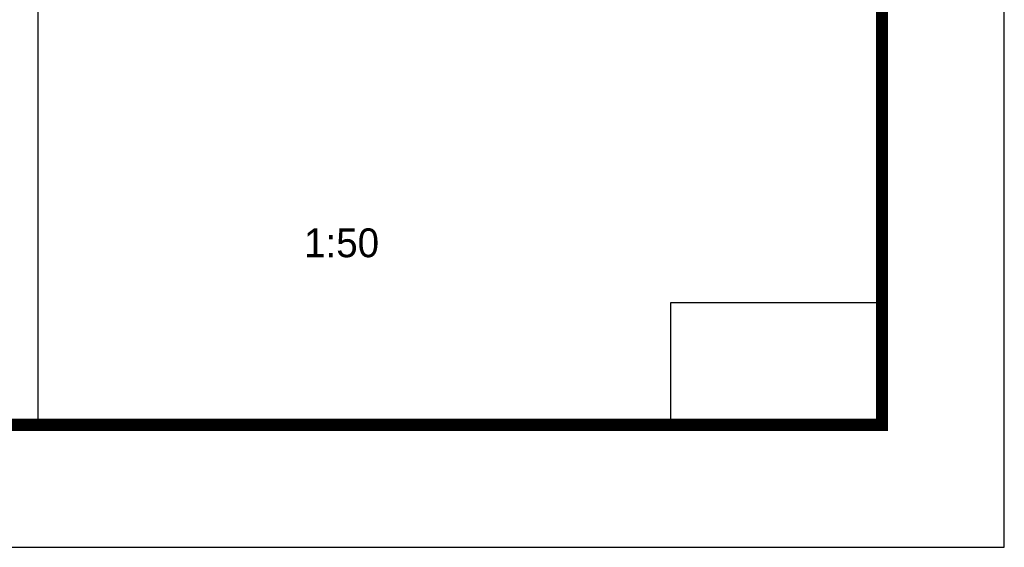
# Model space of a CAD drawing. Extents: x 447288 to 563800, y -194684 to 241749.
# Tile 59 of 91: x 497208 to 501232, y -116494 to -114339. Entities that reach past the tile are written whole.
import ezdxf
from ezdxf.enums import TextEntityAlignment as Align

# ---------------------------------------------------------------- set-up
doc = ezdxf.new("R2010")
doc.units = 0
doc.header["$LTSCALE"] = 1000
for name, color, linetype in [('C-SHEET-TEXT', 7, 'Continuous'), ('COLUMN', 9, 'Continuous'), ('PUB_TITLE', 4, 'Continuous')]:
    doc.layers.add(name, color=color, linetype=linetype)
doc.styles.add('_ST64S-1', font='txt')

msp = doc.modelspace()

# ---------------------------------------------------------------- linework, layer by layer
at = {"layer": 'COLUMN'}
for points in [[(499869.7, -115494), (500732.2, -115494), (500732.2, -115994), (499869.7, -115994)], [(499869.7, -115494), (500732.1, -115494), (500732.1, -115994), (499869.7, -115994)]]:
    msp.add_lwpolyline(points, close=True, dxfattribs=at)
at = {"layer": 'PUB_TITLE'}
for points in [[(459182.2, -116494), (501232.2, -116494), (501232.2, -86794), (459182.2, -86794)], [(500732.2, -115994), (500732.2, -87294.1), (497282.2, -87294.1), (497282.2, -115994)]]:
    msp.add_lwpolyline(points, close=True, dxfattribs=at)
at = {"layer": 'PUB_TITLE', "const_width": 50}
msp.add_lwpolyline([(460432.2, -115994), (500732.2, -115994), (500732.2, -87294), (460432.2, -87294)], close=True, dxfattribs=at)

# ---------------------------------------------------------------- texts
at = {"layer": 'C-SHEET-TEXT', "style": '_ST64S-1'}
msp.add_text('1:50', height=117.76, dxfattribs=at).set_placement((498370.5, -115191.6), align=Align.TOP_LEFT)
msp.add_text('1:50', height=117.76, dxfattribs=at).set_placement((498370.5, -115191.6), align=Align.TOP_LEFT)

doc.saveas('drawing.dxf')
